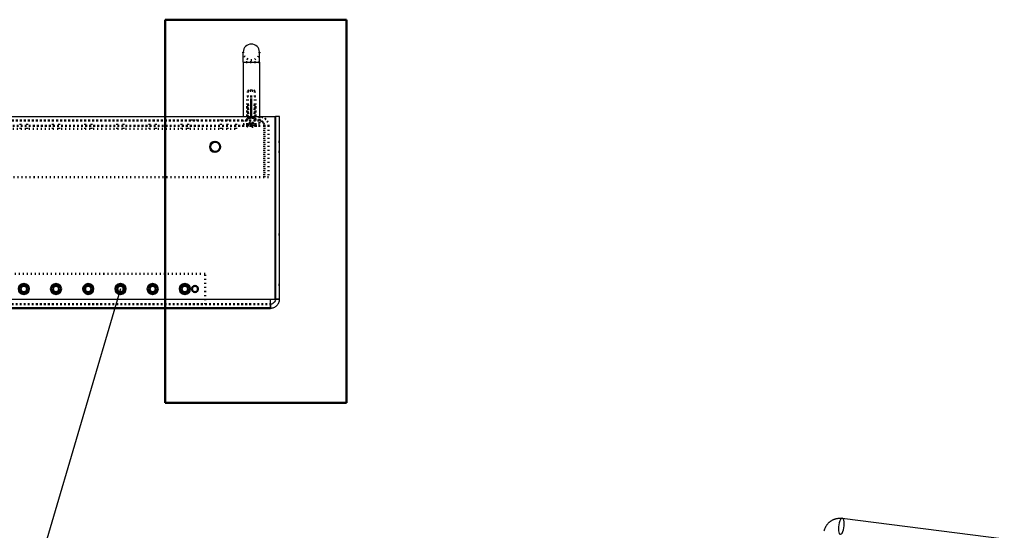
# Model space of a CAD drawing. Extents: x 3970 to 6010, y 1229 to 2654.
# Tile 14 of 17: x 5188 to 5677, y 1743 to 1996. Entities that reach past the tile are written whole.
import ezdxf

# ---------------------------------------------------------------- set-up
doc = ezdxf.new("R2010")
doc.units = 0
doc.header["$MEASUREMENT"] = 0
doc.linetypes.add('DOT', pattern=[2, 0.5, -1.5])
doc.linetypes.add('STRICHPUNKT2', pattern=[18.5, 10, -4, 0.5, -4])
doc.layers.get('0').update_dxf_attribs({"linetype": 'CONTINUOUS'})
doc.layers.add('LE_ALL', color=7, linetype='CONTINUOUS', lineweight=50)
doc.layers.add('LE_RED', color=1, linetype='CONTINUOUS')

msp = doc.modelspace()

# ---------------------------------------------------------------- linework, layer by layer
for p, q in [((5299.28, 1974.94), (5299.28, 1979.94)), ((5307.28, 1974.94), (5307.28, 1979.94)), ((5299.28, 1974.94), (5307.28, 1974.94)), ((5307.28, 1974.94), (5307.28, 1947.94)), ((4889.29, 1947.94), (5315.18, 1947.94)), ((5315.18, 1857.44), (5315.18, 1947.94)), ((4972.67, 1857.44), (5312.78, 1857.44)), ((4972.67, 1857.44), (5315.18, 1857.44)), ((5312.78, 1853.28), (5312.78, 1854.25)), ((4972.67, 1852.94), (5312.78, 1852.94)), ((5312.78, 1852.94), (5312.78, 1853.28)), ((5596.79, 1748.69), (5677.24, 1738.55))]:
    msp.add_line(p, q)
for points in [[(5299.28, 1974.94), (5299.28, 1947.94), (5307.28, 1947.94)], [(5317.28, 1857.44), (5317.28, 1947.94), (5315.28, 1947.94), (5315.28, 1857.44), (5317.28, 1857.44)], [(5312.78, 1854.25), (5312.78, 1855.71), (5312.78, 1857.44)], [(5587.84, 1742.55), (5587.9, 1742.79), (5587.96, 1743.02), (5587.98, 1743.06), (5588.05, 1743.28), (5588.13, 1743.51), (5588.21, 1743.73), (5588.3, 1743.95), (5588.32, 1743.99), (5588.42, 1744.2), (5588.52, 1744.42), (5588.63, 1744.63), (5588.75, 1744.83), (5588.77, 1744.86), (5588.89, 1745.06), (5589.02, 1745.26), (5589.16, 1745.45), (5589.3, 1745.64), (5589.31, 1745.66), (5589.46, 1745.84), (5589.61, 1746.02), (5589.77, 1746.2), (5589.93, 1746.37), (5589.95, 1746.39), (5590.12, 1746.55), (5590.29, 1746.71), (5590.34, 1746.76), (5590.52, 1746.91), (5590.7, 1747.06), (5590.89, 1747.2), (5591.08, 1747.33), (5591.11, 1747.36), (5591.31, 1747.49), (5591.51, 1747.61), (5591.71, 1747.73), (5591.82, 1747.79), (5591.94, 1747.85), (5592.15, 1747.96), (5592.36, 1748.05), (5592.58, 1748.15), (5592.7, 1748.2), (5592.82, 1748.24), (5593.05, 1748.32), (5593.27, 1748.39), (5593.5, 1748.46), (5593.73, 1748.52), (5593.76, 1748.53), (5593.99, 1748.58), (5594.22, 1748.62), (5594.46, 1748.66), (5594.7, 1748.7), (5594.73, 1748.7), (5594.97, 1748.72), (5595.21, 1748.74), (5595.45, 1748.75), (5595.69, 1748.76), (5595.72, 1748.76), (5595.97, 1748.75), (5596.21, 1748.74), (5596.45, 1748.72), (5596.7, 1748.7), (5596.73, 1748.7), (5596.79, 1748.69)]]:
    msp.add_lwpolyline(points)
msp.add_lwpolyline([(5312.78, 1852.94, 0.098491), (5314.5, 1853.28, 0.098491), (5315.96, 1854.25, 0.098491), (5316.94, 1855.71, 0.098491), (5317.28, 1857.44), (5315.28, 1857.44, -0.098491), (5315.09, 1856.48, -0.098491), (5314.55, 1855.67, -0.098491), (5313.74, 1855.13, -0.098491), (5312.78, 1854.94), (5312.78, 1852.94)], format="xyb")
msp.add_arc((5303.28, 1979.94), 4, 0, 180)
for start_param, end_param in [(1.932163, 5.073756), (5.073756, 8.215349)]:
    msp.add_ellipse((5596.29, 1744.72), major_axis=(-0.5, -3.97), ratio=0.333333, start_param=start_param, end_param=end_param)
at = {"layer": 'LE_ALL', "color": 4}
for p, q in [((5260.48, 1806.01), (5260.48, 1996.01)), ((5260.48, 1996.01), (5350.48, 1996.01)), ((5350.48, 1996.01), (5350.48, 1806.01)), ((5350.48, 1806.01), (5260.48, 1806.01))]:
    msp.add_line(p, q, dxfattribs=at)
at = {"layer": 'LE_ALL', "color": 1, "linetype": 'DOT'}
for p, q in [((5307.28, 1974.94), (5299.28, 1974.94)), ((5307.28, 1974.94), (5307.28, 1974.94)), ((5301.59, 1960.74), (5303.28, 1961.71)), ((5305.28, 1957.94), (5301.28, 1957.94)), ((5301.28, 1947.94), (5301.28, 1957.94)), ((5301.28, 1957.94), (5305.28, 1957.94)), ((5301.28, 1947.94), (5301.28, 1957.94)), ((5301.59, 1960.74), (5304.97, 1960.74)), ((5301.59, 1957.94), (5301.59, 1960.74)), ((5304.97, 1960.74), (5301.59, 1960.74)), ((5301.59, 1947.94), (5301.59, 1957.94)), ((5304.97, 1947.94), (5304.97, 1957.94)), ((5305.28, 1957.94), (5305.28, 1957.94)), ((5305.28, 1947.94), (5305.28, 1957.94)), ((5305.28, 1947.94), (5305.28, 1957.94)), ((5301.28, 1953.94), (5305.28, 1953.94)), ((5301.28, 1946.55), (5301.28, 1953.94)), ((5301.71, 1947.34), (5301.71, 1953.94)), ((5304.85, 1947.34), (5304.85, 1953.94)), ((5305.28, 1946.55), (5305.28, 1953.94)), ((5273.69, 1945.94), (5273.69, 1947.94)), ((5276.28, 1947.94), (5276.28, 1947.94)), ((5276.28, 1945.94), (5276.28, 1947.94)), ((5288.13, 1945.94), (5288.13, 1947.94)), ((5291.43, 1945.94), (5291.43, 1947.94)), ((5301.18, 1945.94), (5301.18, 1947.94)), ((5301.28, 1946.55), (5301.71, 1947.34)), ((5301.28, 1946.55), (5301.28, 1945.94)), ((5304.85, 1947.34), (5301.71, 1947.34)), ((5301.71, 1947.34), (5304.85, 1947.34)), ((5304.85, 1947.34), (5301.71, 1947.34)), ((5305.28, 1946.55), (5304.85, 1947.34)), ((5305.28, 1946.55), (5304.85, 1947.34)), ((5305.28, 1946.55), (5305.28, 1945.94)), ((5305.38, 1945.94), (5305.38, 1947.94)), ((5307.28, 1947.94), (5307.28, 1947.94)), ((5307.28, 1947.94), (5307.28, 1947.59)), ((5307.28, 1947.94), (5307.28, 1947.94)), ((5315.18, 1947.94), (5315.18, 1947.94)), ((5315.18, 1947.94), (5315.18, 1947.94)), ((5315.28, 1947.94), (5315.28, 1947.94)), ((5317.28, 1947.94), (5317.28, 1947.94)), ((4900.28, 1945.94), (5307.28, 1945.94)), ((5307.28, 1945.94), (4900.28, 1945.94)), ((4900.28, 1945.94), (5307.28, 1945.94)), ((5307.28, 1943.44), (4900.28, 1943.44)), ((5164.78, 1945.94), (5295.78, 1945.94)), ((5164.78, 1941.94), (5295.78, 1941.94)), ((5188.68, 1941.94), (5188.68, 1945.94)), ((5191.88, 1941.94), (5191.88, 1945.94)), ((5204.68, 1941.94), (5204.68, 1945.94)), ((5207.88, 1941.94), (5207.88, 1945.94)), ((5220.68, 1941.94), (5220.68, 1945.94)), ((5223.88, 1941.94), (5223.88, 1945.94)), ((5236.68, 1941.94), (5236.68, 1945.94)), ((5239.88, 1941.94), (5239.88, 1945.94)), ((5252.68, 1941.94), (5252.68, 1945.94)), ((5255.88, 1941.94), (5255.88, 1945.94)), ((5268.68, 1941.94), (5268.68, 1945.94)), ((5271.88, 1941.94), (5271.88, 1945.94)), ((5273.69, 1945.94), (5273.69, 1945.94)), ((5276.28, 1945.94), (5276.28, 1945.94)), ((5288.13, 1941.94), (5288.13, 1945.94)), ((5291.43, 1941.94), (5291.43, 1945.94)), ((5295.78, 1945.94), (5295.78, 1945.94)), ((5295.78, 1945.94), (5295.78, 1945.94)), ((5295.78, 1941.94), (5295.78, 1945.94)), ((5295.78, 1941.94), (5295.78, 1941.94)), ((5295.78, 1941.94), (5295.78, 1941.94)), ((5299.28, 1945.94), (5299.28, 1944.21)), ((5307.28, 1945.94), (5299.28, 1945.94)), ((5299.28, 1944.21), (5307.28, 1944.21)), ((5307.28, 1944.21), (5299.28, 1944.21)), ((5301.08, 1943.22), (5301.62, 1943.55)), ((5301.66, 1943.55), (5301.11, 1943.22)), ((5301.62, 1943.55), (5302.14, 1944.6)), ((5301.66, 1943.55), (5301.62, 1943.55)), ((5301.66, 1943.55), (5301.66, 1943.55)), ((5302.14, 1944.6), (5303.28, 1945.21)), ((5302.2, 1944.6), (5302.14, 1944.6)), ((5302.2, 1944.6), (5302.2, 1944.6)), ((5302.91, 1944.93), (5302.91, 1944.93)), ((5303.65, 1944.6), (5302.91, 1944.6)), ((5302.91, 1944.6), (5302.91, 1943.55)), ((5302.91, 1943.22), (5302.91, 1943.55)), ((5303.65, 1943.55), (5302.91, 1943.55)), ((5302.91, 1943.22), (5302.91, 1943.22)), ((5304.43, 1944.6), (5303.28, 1945.21)), ((5303.65, 1943.55), (5303.65, 1944.6)), ((5303.65, 1944.6), (5303.65, 1944.6)), ((5303.65, 1944.6), (5303.65, 1944.6)), ((5303.65, 1943.55), (5303.65, 1943.22)), ((5303.65, 1943.55), (5303.65, 1943.55)), ((5303.65, 1943.55), (5303.65, 1943.55)), ((5303.65, 1943.22), (5303.65, 1943.22)), ((5304.94, 1943.55), (5304.43, 1944.6)), ((5304.43, 1944.6), (5304.43, 1944.6)), ((5304.94, 1943.55), (5304.9, 1943.55)), ((5305.45, 1943.22), (5304.9, 1943.55)), ((5305.48, 1943.22), (5304.94, 1943.55)), ((5304.94, 1943.55), (5304.94, 1943.55)), ((5307.28, 1945.94), (5307.28, 1945.94)), ((5307.28, 1945.94), (5307.28, 1945.94)), ((5307.28, 1945.16), (5307.28, 1943.44)), ((5307.28, 1943.44), (5307.28, 1943.44)), ((5307.28, 1943.44), (5307.28, 1943.44)), ((5309.68, 1943.44), (5309.68, 1943.44)), ((5309.68, 1943.44), (5309.68, 1943.44)), ((5309.68, 1943.44), (5309.68, 1917.94)), ((5309.78, 1943.44), (5309.78, 1943.44)), ((5309.78, 1943.44), (5309.78, 1943.44)), ((5311.78, 1943.44), (5311.78, 1943.44)), ((5311.78, 1943.44), (5311.78, 1943.44)), ((5317.28, 1935.44), (5315.28, 1935.44)), ((5317.28, 1930.44), (5315.28, 1930.44)), ((5309.68, 1917.94), (4897.88, 1917.94)), ((5309.68, 1917.94), (5309.68, 1917.94)), ((5309.68, 1917.94), (5309.68, 1917.94)), ((5309.78, 1917.94), (5309.78, 1917.94)), ((5311.78, 1917.94), (5311.78, 1917.94)), ((5315.28, 1889.44), (5315.28, 1889.44)), ((5315.28, 1889.44), (5315.28, 1889.44)), ((5315.28, 1889.44), (5315.28, 1889.44)), ((5317.28, 1889.44), (5315.28, 1889.44)), ((5317.28, 1889.44), (5317.28, 1889.44)), ((5280.28, 1869.94), (5280.28, 1869.94)), ((5280.28, 1869.94), (5280.28, 1869.94)), ((5315.28, 1864.44), (5315.28, 1864.44)), ((5317.28, 1864.44), (5315.28, 1864.44)), ((5317.28, 1864.44), (5317.28, 1864.44)), ((5317.28, 1864.44), (5317.28, 1864.44)), ((5317.28, 1864.44), (5317.28, 1864.44)), ((5312.78, 1854.94), (4972.67, 1854.94)), ((4972.67, 1854.94), (5312.78, 1854.94)), ((5312.78, 1854.94), (4972.67, 1854.94)), ((5280.28, 1854.94), (5280.28, 1854.94)), ((5280.28, 1854.94), (5280.28, 1854.94)), ((5312.78, 1857.44), (5312.78, 1857.44)), ((5312.78, 1857.44), (5312.78, 1857.44)), ((5312.78, 1854.94), (5312.78, 1854.94)), ((5312.78, 1854.94), (5312.78, 1854.94)), ((5315.18, 1857.44), (5315.18, 1857.44)), ((5315.18, 1857.44), (5315.18, 1857.44)), ((5315.28, 1857.44), (5315.28, 1857.44)), ((5315.28, 1857.44), (5315.28, 1857.44)), ((5317.28, 1857.44), (5317.28, 1857.44)), ((5317.28, 1857.44), (5317.28, 1857.44)), ((5312.78, 1852.94), (5312.78, 1852.94)), ((5312.78, 1852.94), (5312.78, 1852.94))]:
    msp.add_line(p, q, dxfattribs=at)
at = {"layer": 'LE_ALL', "color": 1, "linetype": 'STRICHPUNKT2'}
msp.add_line((5303.28, 1946.94), (5303.28, 1962.89), dxfattribs=at)
msp.add_line((5303.28, 1946.94), (5303.28, 1962.89), dxfattribs=at)
at = {"layer": 'LE_ALL'}
for p, q in [((5312.78, 1854.25), (5312.78, 1854.25)), ((4972.67, 1852.94), (5312.78, 1852.94)), ((5312.78, 1853.28), (5312.78, 1853.28))]:
    msp.add_line(p, q, dxfattribs=at)
at = {"layer": 'LE_ALL', "color": 1, "linetype": 'DOT'}
for points in [[(5304.97, 1957.94), (5304.97, 1960.74), (5303.28, 1961.71)], [(5301.28, 1946.55), (5301.71, 1947.34), (5301.71, 1953.94)], [(5301.71, 1947.34), (5304.85, 1947.34), (5304.85, 1953.94)], [(5307.28, 1947.59), (5307.28, 1946.62), (5307.28, 1945.16)], [(5309.68, 1943.44), (4897.88, 1943.44), (4897.88, 1917.94)], [(5301.66, 1943.55), (5301.79, 1943.82), (5301.99, 1944.21), (5302.2, 1944.6)], [(5302.2, 1944.6), (5302.3, 1944.65), (5302.39, 1944.69), (5302.46, 1944.73), (5302.6, 1944.8), (5302.72, 1944.85), (5302.76, 1944.87), (5302.91, 1944.93), (5302.91, 1944.6)], [(5303.65, 1944.6), (5303.65, 1944.93), (5303.77, 1944.88), (5303.92, 1944.82), (5304.12, 1944.72), (5304.36, 1944.6)], [(5304.43, 1944.6), (5304.36, 1944.6), (5304.65, 1944.05), (5304.9, 1943.55)], [(5309.78, 1943.44), (5311.78, 1943.44), (5311.78, 1917.94), (5309.78, 1917.94), (5309.78, 1943.44)], [(5317.28, 1889.44), (5317.28, 1889.44), (5317.28, 1889.44)], [(5280.28, 1869.94), (5180.28, 1869.94), (5180.28, 1854.94), (5280.28, 1854.94), (5280.28, 1869.94)], [(5315.28, 1864.44), (5315.28, 1864.44), (5315.28, 1864.44)]]:
    msp.add_lwpolyline(points, dxfattribs=at)
for points in [[(5307.28, 1947.94, -0.098491), (5309, 1947.59, -0.098491), (5310.46, 1946.62, -0.098491), (5311.44, 1945.16, -0.098491), (5311.78, 1943.44), (5309.78, 1943.44, 0.098491), (5309.59, 1944.39, 0.098491), (5309.05, 1945.2, 0.098491), (5308.24, 1945.75, 0.098491), (5307.28, 1945.94), (5307.28, 1947.94)], [(5307.28, 1944.21, -0.079565), (5305.48, 1943.22), (5305.45, 1943.22, -0.071042), (5303.65, 1942.86), (5303.65, 1943.22), (5302.91, 1943.22), (5302.91, 1942.86, -0.071042), (5301.11, 1943.22), (5301.08, 1943.22, -0.079565), (5299.28, 1944.21)]]:
    msp.add_lwpolyline(points, format="xyb", dxfattribs=at)
at = {"layer": 'LE_ALL'}
for centre, radius in [((5285.28, 1932.94), 2.5), ((5190.28, 1862.44), 2.5), ((5190.28, 1862.44), 1.6), ((5206.28, 1862.44), 2.5), ((5206.28, 1862.44), 1.6), ((5222.28, 1862.44), 2.5), ((5222.28, 1862.44), 1.6), ((5238.28, 1862.44), 2.5), ((5238.28, 1862.44), 1.6), ((5254.28, 1862.44), 2.5), ((5254.28, 1862.44), 1.6), ((5270.28, 1862.44), 2.5), ((5270.28, 1862.44), 1.6), ((5275.28, 1862.44), 1.5)]:
    msp.add_circle(centre, radius, dxfattribs=at)
at = {"layer": 'LE_ALL', "color": 1, "linetype": 'DOT'}
msp.add_arc((5303.28, 1979.94), 4, 180, 0, dxfattribs=at)
at = {"layer": 'LE_RED'}
msp.add_line((5238.28, 1862.44), (5200.94, 1735.48), dxfattribs=at)

doc.saveas('drawing.dxf')
